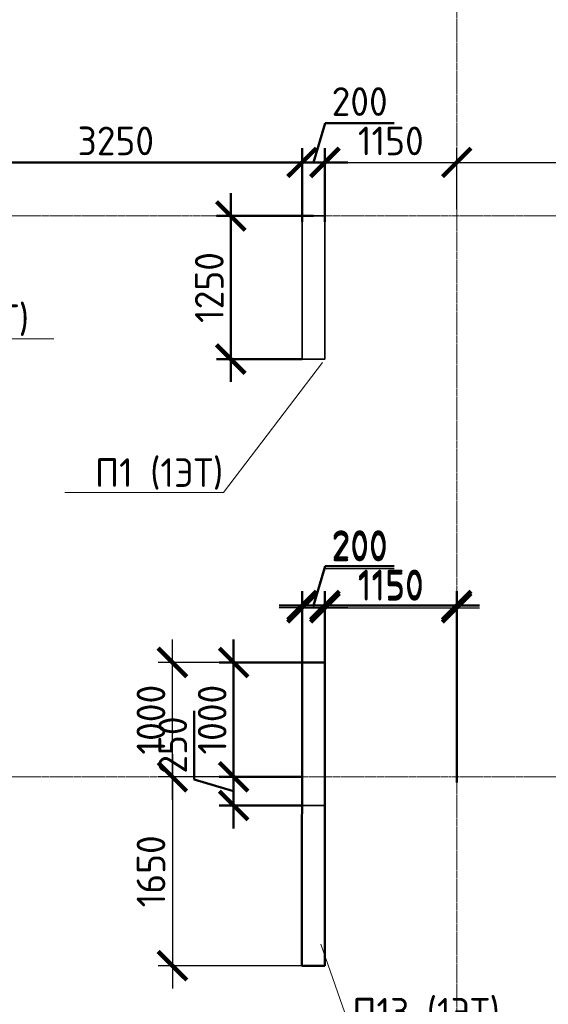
# Model space of a CAD drawing. Header units: millimetres. Extents: x 263826 to 1718326, y -423071 to 70137.
# Tile 149 of 256: x 364880 to 369494, y -79533 to -70931. Entities that reach past the tile are written whole.
import ezdxf
from ezdxf import colors
from ezdxf.entities.mleader import LeaderData, LeaderLine
from ezdxf.math import Vec2, Vec3

# ---------------------------------------------------------------- set-up
doc = ezdxf.new("R2010")
doc.units = ezdxf.units.MM
doc.linetypes.add('______5', pattern=[1100, 800, -100, 100, -100])
doc.linetypes.add('осевая', pattern=[50.8, 31.75, -6.35, 6.35, -6.35])
doc.layers.add('Колонна_ бетон', color=7, linetype='Continuous', lineweight=50, true_color=0xb4b496)
for name, color, linetype, lineweight in [('Конструкции 0.5', 5, 'Continuous', 50), ('Надписи', 200, 'Continuous', 18), ('Оси', 40, '______5', 18), ('подоснова', 151, 'Continuous', 5), ('РАЗМЕРЫ', 1, 'Continuous', 9), ('Узлы', 7, 'Continuous', 0)]:
    doc.layers.add(name, color=color, linetype=linetype, lineweight=lineweight)
doc.styles.add('GOST-2.304_Type-B', font='GOST_Common.ttf')
doc.dimstyles.new('СПДС', dxfattribs={"dimscale": 100, "dimtxt": 2.5, "dimasz": 2.5, "dimexe": 1.25, "dimexo": 0, "dimtad": 1, "dimdec": 0, "dimtxsty": 'GOST-2.304_Type-B', "dimblk": 'ARCHTICK', "dimcen": 2.5, "dimdle": 2, "dimadec": 0, "dimazin": 2, "dimtfac": 0.75, "dimtdec": 0, "dimtmove": 1, "dimatfit": 3, "dimfxl": 1, "dimtolj": 1, "dimarcsym": 1})

# ---------------------------------------------------------------- blocks, each defined once
blk = doc.blocks.new('_ArchTick')
at = {"color": 0, "linetype": 'ByBlock', "const_width": 0.15}
blk.add_lwpolyline([(-0.5, -0.5), (0.5, 0.5)], dxfattribs=at)
blk = doc.blocks.new('*D3049')
at = {"layer": 'DEFPOINTS', "color": 0, "transparency": 16777216}
for p in [(366213.5, -76546.1), (367444.3, -76546.1), (366969.3, -77546.1)]:
    blk.add_point(p, dxfattribs=at)
at = {"layer": 'РАЗМЕРЫ', "color": 0, "lineweight": -2, "transparency": 16777216}
for p, q in [((366213.5, -77746.1), (366213.5, -76346.1)), ((367444.3, -76546.1), (366088.5, -76546.1)), ((366969.3, -77546.1), (366088.5, -77546.1))]:
    blk.add_line(p, q, dxfattribs=at)
at = {"layer": 'РАЗМЕРЫ', "color": 0, "lineweight": -2, "transparency": 16777216, "xscale": 250, "yscale": 250, "zscale": 250}
for p, rotation in [((366213.5, -76546.1), 90), ((366213.5, -77546.1), 270)]:
    blk.add_blockref('_ArchTick', p, dxfattribs=dict(at, rotation=rotation))
at = {"layer": 'РАЗМЕРЫ', "color": 0, "lineweight": 0, "transparency": 16777216, "insert": (366026, -77046.1), "char_height": 250, "attachment_point": 5, "rotation": 90, "style": 'GOST-2.304_Type-B'}
blk.add_mtext('\\A1;1000', dxfattribs=at)
blk = doc.blocks.new('*D3066')
at = {"layer": 'DEFPOINTS', "color": 0, "transparency": 16777216}
for p in [(367344.3, -76068.7), (367344.3, -76895), (367544.3, -76895)]:
    blk.add_point(p, dxfattribs=at)
at = {"layer": 'РАЗМЕРЫ', "color": 0, "lineweight": -2, "transparency": 16777216}
for p, q in [((367444.3, -76068.7), (367547.4, -75724.9)), ((367547.4, -75724.9), (368147.4, -75724.9)), ((367344.3, -76895), (367344.3, -75943.7)), ((367544.3, -76895), (367544.3, -75943.7)), ((367744.3, -76068.7), (367144.3, -76068.7))]:
    blk.add_line(p, q, dxfattribs=at)
at = {"layer": 'РАЗМЕРЫ', "color": 0, "lineweight": -2, "transparency": 16777216, "xscale": 250, "yscale": 250, "zscale": 250, "rotation": 180}
blk.add_blockref('_ArchTick', (367344.3, -76068.7), dxfattribs=at)
at = {"layer": 'РАЗМЕРЫ', "color": 0, "lineweight": -2, "transparency": 16777216, "xscale": 250, "yscale": 250, "zscale": 250}
blk.add_blockref('_ArchTick', (367544.3, -76068.7), dxfattribs=at)
at = {"layer": 'РАЗМЕРЫ', "color": 0, "lineweight": 0, "transparency": 16777216, "insert": (367847.4, -75537.4), "char_height": 250, "attachment_point": 5, "style": 'GOST-2.304_Type-B'}
blk.add_mtext('\\A1;200', dxfattribs=at)
blk = doc.blocks.new('*D3067')
at = {"layer": 'DEFPOINTS', "color": 0, "transparency": 16777216}
for p in [(368694.3, -76068.7), (368694.3, -76283.2), (367544.3, -76419.4)]:
    blk.add_point(p, dxfattribs=at)
at = {"layer": 'РАЗМЕРЫ', "color": 0, "lineweight": -2, "transparency": 16777216}
for p, q in [((367544.3, -76419.4), (367544.3, -75943.7)), ((368694.3, -76283.2), (368694.3, -75943.7)), ((367344.3, -76068.7), (368894.3, -76068.7))]:
    blk.add_line(p, q, dxfattribs=at)
at = {"layer": 'РАЗМЕРЫ', "color": 0, "lineweight": -2, "transparency": 16777216, "xscale": 250, "yscale": 250, "zscale": 250, "rotation": 180}
blk.add_blockref('_ArchTick', (367544.3, -76068.7), dxfattribs=at)
at = {"layer": 'РАЗМЕРЫ', "color": 0, "lineweight": -2, "transparency": 16777216, "xscale": 250, "yscale": 250, "zscale": 250}
blk.add_blockref('_ArchTick', (368694.3, -76068.7), dxfattribs=at)
at = {"layer": 'РАЗМЕРЫ', "color": 0, "lineweight": 0, "transparency": 16777216, "insert": (368119.3, -75881.2), "char_height": 250, "attachment_point": 5, "style": 'GOST-2.304_Type-B'}
blk.add_mtext('\\A1;1150', dxfattribs=at)
blk = doc.blocks.new('*D3195')
at = {"layer": 'DEFPOINTS', "color": 0, "transparency": 16777216}
for p in [(366969.3, -77546.1, 3100), (366213.5, -79195.8), (367343.2, -79195.8, 3100)]:
    blk.add_point(p, dxfattribs=at)
at = {"layer": 'РАЗМЕРЫ', "color": 0, "lineweight": -2, "transparency": 16777216}
for p, q in [((366213.5, -77346.1), (366213.5, -79395.8)), ((366969.3, -77546.1), (366088.5, -77546.1)), ((367343.2, -79195.8), (366088.5, -79195.8))]:
    blk.add_line(p, q, dxfattribs=at)
at = {"layer": 'РАЗМЕРЫ', "color": 0, "lineweight": -2, "transparency": 16777216, "xscale": 250, "yscale": 250, "zscale": 250}
for p, rotation in [((366213.5, -77546.1), 90), ((366213.5, -79195.8), 270)]:
    blk.add_blockref('_ArchTick', p, dxfattribs=dict(at, rotation=rotation))
at = {"layer": 'РАЗМЕРЫ', "color": 0, "lineweight": 0, "transparency": 16777216, "insert": (366026, -78370.9), "char_height": 250, "attachment_point": 5, "rotation": 90, "style": 'GOST-2.304_Type-B'}
blk.add_mtext('\\A1;1650', dxfattribs=at)
blk = doc.blocks.new('*D3100')
at = {"layer": 'DEFPOINTS', "color": 0, "transparency": 16777216}
for p in [(367544.5, -72177.8), (367344.5, -72541.3), (367544.5, -72696.1)]:
    blk.add_point(p, dxfattribs=at)
at = {"layer": 'РАЗМЕРЫ', "color": 0, "lineweight": -2, "transparency": 16777216}
for p, q in [((367444.5, -72177.8), (367547.6, -71834)), ((367547.6, -71834), (368147.6, -71834)), ((367344.5, -72541.3), (367344.5, -72052.8)), ((367544.5, -72696.1), (367544.5, -72052.8)), ((367144.5, -72177.8), (367744.5, -72177.8))]:
    blk.add_line(p, q, dxfattribs=at)
at = {"layer": 'РАЗМЕРЫ', "color": 0, "lineweight": -2, "transparency": 16777216, "xscale": 250, "yscale": 250, "zscale": 250, "rotation": 180}
blk.add_blockref('_ArchTick', (367344.5, -72177.8), dxfattribs=at)
at = {"layer": 'РАЗМЕРЫ', "color": 0, "lineweight": -2, "transparency": 16777216, "xscale": 250, "yscale": 250, "zscale": 250}
blk.add_blockref('_ArchTick', (367544.5, -72177.8), dxfattribs=at)
at = {"layer": 'РАЗМЕРЫ', "color": 0, "lineweight": 0, "transparency": 16777216, "insert": (367847.6, -71646.5), "char_height": 250, "attachment_point": 5, "style": 'GOST-2.304_Type-B'}
blk.add_mtext('\\A1;200', dxfattribs=at)
blk = doc.blocks.new('*D3101')
at = {"layer": 'DEFPOINTS', "color": 0, "transparency": 16777216}
for p in [(367444.5, -72646.1, -360), (366722.6, -73896.1), (367344.5, -73896.1, -360)]:
    blk.add_point(p, dxfattribs=at)
at = {"layer": 'РАЗМЕРЫ', "color": 0, "lineweight": -2, "transparency": 16777216}
for p, q in [((366722.6, -72446.1), (366722.6, -74096.1)), ((367444.5, -72646.1), (366597.6, -72646.1)), ((367344.5, -73896.1), (366597.6, -73896.1))]:
    blk.add_line(p, q, dxfattribs=at)
at = {"layer": 'РАЗМЕРЫ', "color": 0, "lineweight": -2, "transparency": 16777216, "xscale": 250, "yscale": 250, "zscale": 250}
for p, rotation in [((366722.6, -72646.1), 90), ((366722.6, -73896.1), 270)]:
    blk.add_blockref('_ArchTick', p, dxfattribs=dict(at, rotation=rotation))
at = {"layer": 'РАЗМЕРЫ', "color": 0, "lineweight": 0, "transparency": 16777216, "insert": (366535.1, -73271.1), "char_height": 250, "attachment_point": 5, "rotation": 90, "style": 'GOST-2.304_Type-B'}
blk.add_mtext('\\A1;1250', dxfattribs=at)
blk = doc.blocks.new('_None')
blk = doc.blocks.new('*D3098')
at = {"layer": 'DEFPOINTS', "color": 0, "lineweight": 0, "transparency": 16777216}
for p in [(368694.3, -72177.8), (368694.3, -72585.9, 3100), (367544.5, -72696.1, 3300)]:
    blk.add_point(p, dxfattribs=at)
at = {"layer": 'РАЗМЕРЫ', "color": 0, "lineweight": -2, "transparency": 16777216}
for p, q in [((367544.5, -72696.1), (367544.5, -72052.8)), ((368694.3, -72585.9), (368694.3, -72052.8)), ((367344.5, -72177.8), (368894.3, -72177.8))]:
    blk.add_line(p, q, dxfattribs=at)
at = {"layer": 'РАЗМЕРЫ', "color": 0, "lineweight": -2, "transparency": 16777216, "xscale": 250, "yscale": 250, "zscale": 250, "rotation": 180}
blk.add_blockref('_ArchTick', (367544.5, -72177.8), dxfattribs=at)
at = {"layer": 'РАЗМЕРЫ', "color": 0, "lineweight": -2, "transparency": 16777216, "xscale": 250, "yscale": 250, "zscale": 250}
blk.add_blockref('_ArchTick', (368694.3, -72177.8), dxfattribs=at)
at = {"layer": 'РАЗМЕРЫ', "color": 0, "lineweight": 0, "transparency": 16777216, "insert": (368119.4, -71990.3), "char_height": 250, "attachment_point": 5, "style": 'GOST-2.304_Type-B'}
blk.add_mtext('\\A1;1150', dxfattribs=at)
blk = doc.blocks.new('*D3099')
at = {"layer": 'DEFPOINTS', "color": 0, "lineweight": 0, "transparency": 16777216}
for p in [(371944.5, -72177.8), (371944.5, -72422.6, 3300), (368694.3, -72585.9, 3100)]:
    blk.add_point(p, dxfattribs=at)
at = {"layer": 'РАЗМЕРЫ', "color": 0, "lineweight": -2, "transparency": 16777216}
for p, q in [((368694.3, -72585.9), (368694.3, -72052.8)), ((371944.5, -72422.6), (371944.5, -72052.8)), ((368494.3, -72177.8), (372144.5, -72177.8))]:
    blk.add_line(p, q, dxfattribs=at)
at = {"layer": 'РАЗМЕРЫ', "color": 0, "lineweight": -2, "transparency": 16777216, "xscale": 250, "yscale": 250, "zscale": 250, "rotation": 180}
blk.add_blockref('_ArchTick', (368694.3, -72177.8), dxfattribs=at)
at = {"layer": 'РАЗМЕРЫ', "color": 0, "lineweight": -2, "transparency": 16777216, "xscale": 250, "yscale": 250, "zscale": 250}
blk.add_blockref('_ArchTick', (371944.5, -72177.8), dxfattribs=at)
at = {"layer": 'РАЗМЕРЫ', "color": 0, "lineweight": 0, "transparency": 16777216, "insert": (370319.4, -71990.3), "char_height": 250, "attachment_point": 5, "style": 'GOST-2.304_Type-B'}
blk.add_mtext('\\A1;3250', dxfattribs=at)
blk = doc.blocks.new('*D3269')
at = {"layer": 'DEFPOINTS', "color": 0, "transparency": 16777216}
for p in [(375260.1, -195462.1), (372010, -195980.5), (375260.1, -195980.5, -360)]:
    blk.add_point(p, dxfattribs=at)
at = {"layer": 'РАЗМЕРЫ', "color": 0, "lineweight": -2, "transparency": 16777216}
for p, q in [((372010, -195980.5), (372010, -195337.1)), ((375260.1, -195980.5), (375260.1, -195337.1)), ((371810, -195462.1), (375460.1, -195462.1))]:
    blk.add_line(p, q, dxfattribs=at)
at = {"layer": 'РАЗМЕРЫ', "color": 0, "lineweight": -2, "transparency": 16777216, "xscale": 250, "yscale": 250, "zscale": 250, "rotation": 180}
blk.add_blockref('_ArchTick', (372010, -195462.1), dxfattribs=at)
at = {"layer": 'РАЗМЕРЫ', "color": 0, "lineweight": -2, "transparency": 16777216, "xscale": 250, "yscale": 250, "zscale": 250}
blk.add_blockref('_ArchTick', (375260.1, -195462.1), dxfattribs=at)
at = {"layer": 'РАЗМЕРЫ', "color": 0, "lineweight": 0, "transparency": 16777216, "insert": (373635.1, -195274.6), "char_height": 250, "attachment_point": 5, "style": 'GOST-2.304_Type-B'}
blk.add_mtext('\\A1;3250', dxfattribs=at)
blk = doc.blocks.new('*D3270')
at = {"layer": 'DEFPOINTS', "color": 0, "transparency": 16777216}
for p in [(375460.1, -195462.1), (375260.1, -195825.6), (375460.1, -195980.5)]:
    blk.add_point(p, dxfattribs=at)
at = {"layer": 'РАЗМЕРЫ', "color": 0, "lineweight": -2, "transparency": 16777216}
for p, q in [((375360.1, -195462.1), (375463.3, -195118.4)), ((375463.3, -195118.4), (376063.3, -195118.4)), ((375260.1, -195825.6), (375260.1, -195337.1)), ((375460.1, -195980.5), (375460.1, -195337.1)), ((375060.1, -195462.1), (375660.1, -195462.1))]:
    blk.add_line(p, q, dxfattribs=at)
at = {"layer": 'РАЗМЕРЫ', "color": 0, "lineweight": -2, "transparency": 16777216, "xscale": 250, "yscale": 250, "zscale": 250, "rotation": 180}
blk.add_blockref('_ArchTick', (375260.1, -195462.1), dxfattribs=at)
at = {"layer": 'РАЗМЕРЫ', "color": 0, "lineweight": -2, "transparency": 16777216, "xscale": 250, "yscale": 250, "zscale": 250}
blk.add_blockref('_ArchTick', (375460.1, -195462.1), dxfattribs=at)
at = {"layer": 'РАЗМЕРЫ', "color": 0, "lineweight": 0, "transparency": 16777216, "insert": (375763.3, -194930.9), "char_height": 250, "attachment_point": 5, "style": 'GOST-2.304_Type-B'}
blk.add_mtext('\\A1;200', dxfattribs=at)
blk = doc.blocks.new('*D3271')
at = {"layer": 'DEFPOINTS', "color": 0, "transparency": 16777216}
for p in [(375360.1, -195930.5, -360), (374638.2, -197180.5), (375260.1, -197180.5, -360)]:
    blk.add_point(p, dxfattribs=at)
at = {"layer": 'РАЗМЕРЫ', "color": 0, "lineweight": -2, "transparency": 16777216}
for p, q in [((374638.2, -195730.5), (374638.2, -197380.5)), ((375360.1, -195930.5), (374513.2, -195930.5)), ((375260.1, -197180.5), (374513.2, -197180.5))]:
    blk.add_line(p, q, dxfattribs=at)
at = {"layer": 'РАЗМЕРЫ', "color": 0, "lineweight": -2, "transparency": 16777216, "xscale": 250, "yscale": 250, "zscale": 250}
for p, rotation in [((374638.2, -195930.5), 90), ((374638.2, -197180.5), 270)]:
    blk.add_blockref('_ArchTick', p, dxfattribs=dict(at, rotation=rotation))
at = {"layer": 'РАЗМЕРЫ', "color": 0, "lineweight": 0, "transparency": 16777216, "insert": (374450.7, -196555.5), "char_height": 250, "attachment_point": 5, "rotation": 90, "style": 'GOST-2.304_Type-B'}
blk.add_mtext('\\A1;1250', dxfattribs=at)
blk = doc.blocks.new('*D3293')
at = {"layer": 'DEFPOINTS', "color": 0, "transparency": 16777216}
for p in [(375460.1, -199332.6), (375460.1, -200880.5, -360), (376610, -200880.5)]:
    blk.add_point(p, dxfattribs=at)
at = {"layer": 'РАЗМЕРЫ', "color": 0, "lineweight": -2, "transparency": 16777216}
for p, q in [((375460.1, -200880.5), (375460.1, -199207.6)), ((376610, -200880.5), (376610, -199207.6)), ((376810, -199332.6), (375260.1, -199332.6))]:
    blk.add_line(p, q, dxfattribs=at)
at = {"layer": 'РАЗМЕРЫ', "color": 0, "lineweight": -2, "transparency": 16777216, "xscale": 250, "yscale": 250, "zscale": 250, "rotation": 180}
blk.add_blockref('_ArchTick', (375460.1, -199332.6), dxfattribs=at)
at = {"layer": 'РАЗМЕРЫ', "color": 0, "lineweight": -2, "transparency": 16777216, "xscale": 250, "yscale": 250, "zscale": 250}
blk.add_blockref('_ArchTick', (376610, -199332.6), dxfattribs=at)
at = {"layer": 'РАЗМЕРЫ', "color": 0, "lineweight": 0, "transparency": 16777216, "insert": (376035.1, -199145.1), "char_height": 250, "attachment_point": 5, "style": 'GOST-2.304_Type-B'}
blk.add_mtext('\\A1;1150', dxfattribs=at)
blk = doc.blocks.new('*D3294')
at = {"layer": 'DEFPOINTS', "color": 0, "transparency": 16777216}
for p in [(375260.1, -199332.6), (375260.1, -199880.5), (375460.1, -199880.5)]:
    blk.add_point(p, dxfattribs=at)
at = {"layer": 'РАЗМЕРЫ', "color": 0, "lineweight": -2, "transparency": 16777216}
for p, q in [((375360.1, -199332.6), (375463.3, -198988.9)), ((375463.3, -198988.9), (376063.3, -198988.9)), ((375260.1, -199880.5), (375260.1, -199207.6)), ((375460.1, -199880.5), (375460.1, -199207.6)), ((375660.1, -199332.6), (375060.1, -199332.6))]:
    blk.add_line(p, q, dxfattribs=at)
at = {"layer": 'РАЗМЕРЫ', "color": 0, "lineweight": -2, "transparency": 16777216, "xscale": 250, "yscale": 250, "zscale": 250, "rotation": 180}
blk.add_blockref('_ArchTick', (375260.1, -199332.6), dxfattribs=at)
at = {"layer": 'РАЗМЕРЫ', "color": 0, "lineweight": -2, "transparency": 16777216, "xscale": 250, "yscale": 250, "zscale": 250}
blk.add_blockref('_ArchTick', (375460.1, -199332.6), dxfattribs=at)
at = {"layer": 'РАЗМЕРЫ', "color": 0, "lineweight": 0, "transparency": 16777216, "insert": (375763.3, -198801.4), "char_height": 250, "attachment_point": 5, "style": 'GOST-2.304_Type-B'}
blk.add_mtext('\\A1;200', dxfattribs=at)
blk = doc.blocks.new('*D3295')
at = {"layer": 'DEFPOINTS', "color": 0, "transparency": 16777216}
for p in [(375260.1, -199830.5, -200), (374663.2, -200830.5), (375260.1, -200830.5, -560)]:
    blk.add_point(p, dxfattribs=at)
at = {"layer": 'РАЗМЕРЫ', "color": 0, "lineweight": -2, "transparency": 16777216}
for p, q in [((374663.2, -199630.5), (374663.2, -201030.5)), ((375260.1, -199830.5), (374538.2, -199830.5)), ((375260.1, -200830.5), (374538.2, -200830.5))]:
    blk.add_line(p, q, dxfattribs=at)
at = {"layer": 'РАЗМЕРЫ', "color": 0, "lineweight": -2, "transparency": 16777216, "xscale": 250, "yscale": 250, "zscale": 250}
for p, rotation in [((374663.2, -199830.5), 90), ((374663.2, -200830.5), 270)]:
    blk.add_blockref('_ArchTick', p, dxfattribs=dict(at, rotation=rotation))
at = {"layer": 'РАЗМЕРЫ', "color": 0, "lineweight": 0, "transparency": 16777216, "insert": (374475.7, -200330.5), "char_height": 250, "attachment_point": 5, "rotation": 90, "style": 'GOST-2.304_Type-B'}
blk.add_mtext('\\A1;1000', dxfattribs=at)
blk = doc.blocks.new('*D3296')
at = {"layer": 'DEFPOINTS', "color": 0, "transparency": 16777216}
for p in [(375188.2, -200830.5), (374663.2, -201080.5), (375260, -201080.5, -200)]:
    blk.add_point(p, dxfattribs=at)
at = {"layer": 'РАЗМЕРЫ', "color": 0, "lineweight": -2, "transparency": 16777216}
for p, q in [((374319.5, -200852.3), (374319.5, -200252.3)), ((374663.2, -200630.5), (374663.2, -201280.5)), ((375188.2, -200830.5), (374538.2, -200830.5)), ((374663.2, -200955.5), (374319.5, -200852.3)), ((375260, -201080.5), (374538.2, -201080.5))]:
    blk.add_line(p, q, dxfattribs=at)
at = {"layer": 'РАЗМЕРЫ', "color": 0, "lineweight": -2, "transparency": 16777216, "xscale": 250, "yscale": 250, "zscale": 250}
for p, rotation in [((374663.2, -200830.5), 90), ((374663.2, -201080.5), 270)]:
    blk.add_blockref('_ArchTick', p, dxfattribs=dict(at, rotation=rotation))
at = {"layer": 'РАЗМЕРЫ', "color": 0, "lineweight": 0, "transparency": 16777216, "insert": (374132, -200552.3), "char_height": 250, "attachment_point": 5, "rotation": 90, "style": 'GOST-2.304_Type-B'}
blk.add_mtext('\\A1;250', dxfattribs=at)
blk = doc.blocks.new('оси2')
at = {"layer": 'Оси', "color": 16, "linetype": 'осевая', "lineweight": 0, "ltscale": 0.5, "transparency": 33554687}
for p, q in [((996995.5, 5465.4), (996995.5, -20739.3)), ((979200, -9792.9), (1032582.1, -9792.9)), ((979200, -14692.9), (1032582.1, -14692.9))]:
    blk.add_line(p, q, dxfattribs=at)
blk = doc.blocks.new('51151')
at = {"layer": 'Колонна_ бетон', "color": 180, "linetype": 'Continuous', "lineweight": 35, "transparency": 33554687}
for p, q in [((375260, -195930.5, 360), (375260, -197180.5, 360)), ((375460, -195930.5, 360), (375260, -195930.5, 360)), ((375460, -195930.5, 360), (375460, -197180.5, 360)), ((375260, -197180.5, 360), (375460, -197180.5, 360)), ((375260, -199830.5, 360), (375260, -201080.5, 360)), ((375460, -199830.5, 360), (375260, -199830.5, 360)), ((375460, -201080.5, 360), (375460, -199830.5, 360)), ((375460, -201080.5, 360), (375260, -201080.5, 360))]:
    blk.add_line(p, q, dxfattribs=at)
at = {"layer": 'РАЗМЕРЫ'}
blk.add_blockref('оси2', (-620385.4, -186137.6, -560), dxfattribs=at)
at = {"layer": 'РАЗМЕРЫ', "color": 146, "lineweight": 0}
for base, p1, p2, picture, middle in [((375460.1, -195462.1, 560), (375260.1, -195825.6, 560), (375460.1, -195980.5, 560), '*D3270', (375525.8, -194930.9, 560)), ((375260.1, -195462.1, 560), (372010, -195980.5, 560), (375260.1, -195980.5, 200), '*D3269', (373635.1, -195274.6, 560)), ((375260.1, -199332.6, 560), (375460.1, -199880.5, 560), (375260.1, -199880.5, 560), '*D3294', (375525.8, -198801.4, 560)), ((375460.1, -199332.6, 560), (376610, -200880.5, 560), (375460.1, -200880.5, 200), '*D3293', (376035.1, -199145.1, 560))]:
    dim = blk.add_linear_dim(base=base, p1=p1, p2=p2, dimstyle='СПДС', override={"dimtofl": 0}, dxfattribs=at)
    dim.commit()
    dim.dimension.update_dxf_attribs({"geometry": picture, "text_midpoint": middle})
for base, p1, p2, picture, middle in [((374638.2, -197180.5, 360), (375360.1, -195930.5, 0), (375260.1, -197180.5, 0), '*D3271', (374450.7, -196555.5, 360)), ((374663.2, -200830.5, 560), (375260.1, -199830.5, 360), (375260.1, -200830.5), '*D3295', (374475.7, -200330.5, 560)), ((374663.2, -201080.5, 560), (375188.2, -200830.5, 560), (375260, -201080.5, 360), '*D3296', (374132, -200789.8, 560))]:
    dim = blk.add_linear_dim(base=base, p1=p1, p2=p2, angle=90, dimstyle='СПДС', override={"dimtofl": 0}, dxfattribs=at)
    dim.commit()
    dim.dimension.update_dxf_attribs({"geometry": picture, "text_midpoint": middle})
at = {"layer": 'Надписи', "color": 4, "ltscale": 0.3}
ml = blk.add_multileader_mtext('Standard', dxfattribs=at)
ml.set_content('П1 (2-5ЭТ)', color=4, style='GOST-2.304_Type-B')
ml.set_leader_properties(color=256, linetype='ByLayer', lineweight=15)
ml.set_arrow_properties(name='NONE')
ml.build(insert=Vec2(0, 0))
ml.multileader.update_dxf_attribs({"text_left_attachment_type": 6, "text_right_attachment_type": 6, "dogleg_length": 0.1, "arrow_head_size": 18})
ctx = ml.context
ctx.base_point, ctx.char_height, ctx.arrow_head_size, ctx.landing_gap_size, ctx.plane_origin = Vec3(373012.2, -197753, 360), 250, 18, 20, Vec3(371722.9, -197165.6, 360)
ctx.left_attachment, ctx.right_attachment, ctx.text_align_type = 6, 6, 1
notes = []
notes.append((ctx, [(0, (1, 1, 0), (374537.9, -197753, 360), (-1, 0), 0.1, [(2, [(375360, -197180.5, 360), (375360, -197180.5, 360), (375360, -197180.5, 360)], 0, [])])]))
ctx.mtext.insert, ctx.mtext.alignment, ctx.mtext.flow_direction = Vec3(373775, -197453, 360), 2, 5
ml = blk.add_multileader_mtext('Standard', dxfattribs=at)
ml.set_content('П3 (2-5ЭТ)', color=4, style='GOST-2.304_Type-B')
ml.set_leader_properties(color=256, linetype='ByLayer', lineweight=15)
ml.set_arrow_properties(name='NONE')
ml.build(insert=Vec2(0, 0))
ml.multileader.update_dxf_attribs({"text_left_attachment_type": 6, "text_right_attachment_type": 6, "dogleg_length": 0.1, "arrow_head_size": 18})
ctx = ml.context
ctx.base_point, ctx.char_height, ctx.arrow_head_size, ctx.landing_gap_size, ctx.plane_origin = Vec3(373187.5, -201870.8), 250, 18, 20, Vec3(371948.3, -201283.4)
ctx.left_attachment, ctx.right_attachment, ctx.text_align_type = 6, 6, 1
notes.append((ctx, [(0, (1, 1, 0), (374763.2, -201870.8), (-1, 0), 0.1, [(2, [(375360, -201080.5), (375360, -201080.5), (375360, -201080.5)], 0, [])])]))
ctx.mtext.insert, ctx.mtext.alignment, ctx.mtext.flow_direction = Vec3(373975.3, -201570.8), 2, 5
for ctx, leaders in notes:
    for number, flags, end, landing, length, lines in leaders:
        leader = LeaderData()
        leader.index, (leader.has_last_leader_line, leader.has_dogleg_vector, leader.attachment_direction) = number, flags
        leader.last_leader_point, leader.dogleg_vector, leader.dogleg_length = Vec3(end), Vec3(landing), length
        for number, points, colour, breaks in lines:
            line = LeaderLine()
            line.index, line.vertices, line.color, line.breaks = number, Vec3.list(points), colors.encode_raw_color(colour), breaks
            leader.lines.append(line)
        ctx.leaders.append(leader)

msp = doc.modelspace()

# ---------------------------------------------------------------- linework, layer by layer
at = {"layer": 'Колонна_ бетон', "color": 30, "linetype": 'Continuous', "lineweight": 35, "true_color": 0xf26722, "transparency": 33554687}
for p, q in [((367344.34676, -72646.10573, -360), (367344.34676, -73896.1057, -360)), ((367544.34676, -72646.10573, -360), (367344.34676, -72646.10573, -360)), ((367544.34676, -72646.10573, -360), (367544.34676, -73896.1057, -360)), ((367344.34676, -73896.1057, -360), (367544.34676, -73896.1057, -360))]:
    msp.add_line(p, q, dxfattribs=at)
at = {"layer": 'Конструкции 0.5', "color": 30, "true_color": 0xf26722, "elevation": -360}
msp.add_lwpolyline([(367543.20113, -79195.79096), (367343.20113, -79195.79096), (367344.25096, -76546.10588), (367544.25096, -76546.10588)], close=True, dxfattribs=at)

# ---------------------------------------------------------------- block references
at = {"layer": 'Конструкции 0.5', "color": 4}
msp.add_blockref('51151', (-7915.73855, 123284.35732, -559.99999), dxfattribs=at)

# ---------------------------------------------------------------- dimensions: what is measured, and where the dimension line sits
at = {"layer": 'РАЗМЕРЫ', "color": 30, "lineweight": 0, "true_color": 0xf26722}
for base, p1, p2, picture, middle in [((367544.4969, -72177.78438, -160), (367344.4969, -72541.28438, -160), (367544.4969, -72696.1067, -160), '*D3100', (367610.1219, -71646.53438, -160)), ((367344.25096, -76068.67312, -360), (367544.25096, -76895.03678, -360), (367344.25096, -76895.03678, -360), '*D3066', (367609.87596, -75537.42312, -360)), ((368694.34672, -76068.67312, -360), (367544.25096, -76419.35495, -360), (368694.34672, -76283.20951, -360), '*D3067', (368119.29884, -75881.17312, -360))]:
    dim = msp.add_linear_dim(base=base, p1=p1, p2=p2, dimstyle='СПДС', dxfattribs=at)
    dim.commit()
    dim.dimension.update_dxf_attribs({"geometry": picture, "text_midpoint": middle})
for base, p1, p2, picture, middle in [((368694.34672, -72177.78438, -3460), (367544.4969, -72696.1067, -160), (368694.34672, -72585.92188, -360), '*D3098', (368119.42181, -71990.28438, -3460)), ((371944.4969, -72177.78438, -3460), (368694.34672, -72585.92188, -360), (371944.4969, -72422.60946, -160), '*D3099', (370319.42181, -71990.28438, -3460))]:
    dim = msp.add_linear_dim(base=base, p1=p1, p2=p2, dimstyle='СПДС', override={"dimtofl": 0}, dxfattribs=at)
    dim.commit()
    dim.dimension.update_dxf_attribs({"geometry": picture, "text_midpoint": middle})
for base, p1, p2, picture, middle in [((366722.56721, -73896.1057, -360), (367444.4969, -72646.1057, -720), (367344.4969, -73896.1057, -720), '*D3101', (366535.06721, -73271.1057, -360)), ((366213.50751, -76546.10588, -360), (366969.27918, -77546.10567, -360), (367444.25096, -76546.10588, -360), '*D3049', (366026.00751, -77046.10577, -360)), ((366213.50751, -79195.79096, -3460), (366969.27918, -77546.10567, -360), (367343.20113, -79195.79096, -360), '*D3195', (366026.00751, -78370.94831, -3460))]:
    dim = msp.add_linear_dim(base=base, p1=p1, p2=p2, angle=90, dimstyle='СПДС', dxfattribs=at)
    dim.commit()
    dim.dimension.update_dxf_attribs({"geometry": picture, "text_midpoint": middle})

# ---------------------------------------------------------------- leaders
at = {"layer": 'подоснова', "color": 30, "ltscale": 0.3, "true_color": 0xf26722}
ml = msp.add_multileader_mtext('Standard', dxfattribs=at)
ml.set_content('П1 (1ЭТ)', color=4, style='GOST-2.304_Type-B')
ml.set_leader_properties(color=256, linetype='ByLayer', lineweight=15)
ml.set_arrow_properties(name='NONE')
ml.build(insert=Vec2(0, 0))
ml.multileader.update_dxf_attribs({"text_left_attachment_type": 6, "text_right_attachment_type": 6, "dogleg_length": 0.1, "arrow_head_size": 18})
ctx = ml.context
ctx.base_point, ctx.char_height, ctx.arrow_head_size, ctx.landing_gap_size, ctx.plane_origin = Vec3(365534.07969, -75062.81333, 6897.37226), 250, 18, 20, Vec3(357679.11447, -73794.90725, 6897.37226)
ctx.left_attachment, ctx.right_attachment, ctx.text_align_type = 6, 6, 1
notes = []
notes.append((ctx, [(1, (1, 1, 0), (366659.78575, -75062.81333, 6897.37226), (-1, 0), 0.1, [(0, [(367522.04982, -73927.0951, 6897.37226)], 0, [])])]))
ctx.mtext.insert, ctx.mtext.alignment, ctx.mtext.flow_direction = Vec3(366096.88272, -74762.81333, 6897.37226), 2, 5
ml = msp.add_multileader_mtext('Standard', dxfattribs=at)
ml.set_content('П13 (1ЭТ)', color=5, style='GOST-2.304_Type-B')
ml.set_leader_properties(color=256, linetype='ByLayer', lineweight=15)
ml.set_arrow_properties(name='NONE')
ml.build(insert=Vec2(0, 0))
ml.multileader.update_dxf_attribs({"text_left_attachment_type": 6, "text_right_attachment_type": 6, "dogleg_length": 0.1, "arrow_head_size": 18})
ctx = ml.context
ctx.base_point, ctx.char_height, ctx.arrow_head_size, ctx.landing_gap_size, ctx.plane_origin = Vec3(367776.63728, -79776.86864, 2380.00001), 250, 18, 20, Vec3(360171.21514, -77349.29074, 2380.00001)
ctx.left_attachment, ctx.right_attachment, ctx.text_align_type = 6, 6, 1
notes.append((ctx, [(0, (1, 1, 0), (367776.53728, -79776.86864, 2380.00001), (1, 0), 0.1, [(0, [(367508.9079, -79007.23318, 2380.00001)], 0, [])])]))
ctx.mtext.insert, ctx.mtext.alignment, ctx.mtext.flow_direction = Vec3(368426.94031, -79476.86864, 2380.00001), 2, 5
at = {"layer": 'Узлы', "color": 30, "linetype": 'Continuous', "lineweight": 0, "true_color": 0xf26722}
ml = msp.add_multileader_mtext('Standard', dxfattribs=at)
ml.set_content('П3 (1ЭТ)', color=80, style='GOST-2.304_Type-B')
ml.set_leader_properties(color=256, linetype='ByLayer', lineweight=15)
ml.set_arrow_properties(name='NONE')
ml.build(insert=Vec2(0, 0))
ml.multileader.update_dxf_attribs({"text_left_attachment_type": 6, "text_right_attachment_type": 6, "dogleg_length": 0.1, "arrow_head_size": 18})
ctx = ml.context
ctx.base_point, ctx.char_height, ctx.arrow_head_size, ctx.landing_gap_size, ctx.plane_origin = Vec3(363790.12339, -73719.99164, -719.99999), 250, 18, 20, Vec3(354310.4505, -67361.26357, -719.99999)
ctx.left_attachment, ctx.right_attachment, ctx.text_align_type = 6, 6, 1
notes.append((ctx, [(0, (1, 1, 0), (363790.02339, -73719.99164, -719.99999), (1, 0), 0.1, [(0, [(363340.30191, -72786.18555, -719.99999)], 0, [])])]))
ctx.mtext.insert, ctx.mtext.alignment, ctx.mtext.flow_direction = Vec3(364377.92642, -73419.99164, -719.99999), 2, 5
for ctx, leaders in notes:
    for number, flags, end, landing, length, lines in leaders:
        leader = LeaderData()
        leader.index, (leader.has_last_leader_line, leader.has_dogleg_vector, leader.attachment_direction) = number, flags
        leader.last_leader_point, leader.dogleg_vector, leader.dogleg_length = Vec3(end), Vec3(landing), length
        for number, points, colour, breaks in lines:
            line = LeaderLine()
            line.index, line.vertices, line.color, line.breaks = number, Vec3.list(points), colors.encode_raw_color(colour), breaks
            leader.lines.append(line)
        ctx.leaders.append(leader)

doc.saveas('drawing.dxf')
